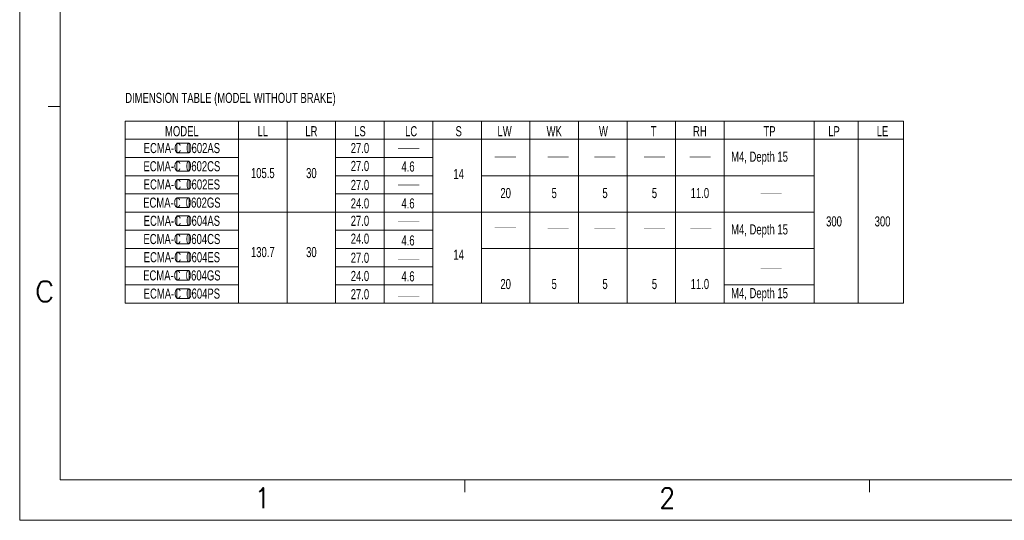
# Model space of a CAD drawing. Header units: millimetres. Extents: x -112 to 308, y 320 to 617.
# Tile 1 of 6: x -112 to 131, y 320 to 443. Entities that reach past the tile are written whole.
import ezdxf
from ezdxf.enums import TextEntityAlignment as Align

# ---------------------------------------------------------------- set-up
doc = ezdxf.new("R2010")
doc.units = ezdxf.units.MM
doc.header["$LTSCALE"] = 23.1
doc.layers.get('0').update_dxf_attribs({"linetype": 'CONTINUOUS'})
doc.styles.get("Standard").update_dxf_attribs({"font": 'txt', "width": 0.7})
doc.styles.add('TEXTSTYLE_0', font='txt.shx', dxfattribs={"width": 0.8})

msp = doc.modelspace()

# ---------------------------------------------------------------- linework, layer by layer
at = {"color": 7, "linetype": 'Continuous', "lineweight": 13}
for p, q in [((-112.34, 616.51), (-112.34, 319.51)), ((-102.34, 606.51), (-102.34, 329.51)), ((-102.34, 421.84), (-105.34, 421.84)), ((-86.27, 418.24), (-10.27, 418.24)), ((-58.27, 418.24), (-58.27, 373.24)), ((-46.27, 418.24), (-46.27, 373.24)), ((-34.27, 418.24), (-34.27, 373.24)), ((-22.27, 418.24), (-22.27, 373.24)), ((-10.27, 418.24), (-10.27, 373.24)), ((-10.27, 418.24), (13.73, 418.24)), ((1.73, 418.24), (1.73, 373.24)), ((13.73, 418.24), (13.73, 373.24)), ((13.73, 418.24), (25.73, 418.24)), ((25.73, 418.24), (25.73, 373.24)), ((25.73, 418.24), (106.07, 418.24)), ((37.73, 418.24), (37.73, 373.24)), ((49.73, 418.24), (49.73, 373.24)), ((61.73, 418.24), (61.73, 373.24)), ((83.95, 418.24), (83.95, 373.24)), ((94.87, 418.24), (94.87, 373.24)), ((-86.27, 413.74), (13.73, 413.74)), ((13.73, 413.74), (106.07, 413.74)), ((-86.27, 409.24), (-58.27, 409.24)), ((-34.27, 409.24), (-10.27, 409.24)), ((-86.27, 404.74), (-58.27, 404.74)), ((-34.27, 404.74), (-10.27, 404.74)), ((1.73, 404.74), (13.73, 404.74)), ((13.73, 404.74), (83.95, 404.74)), ((-86.27, 400.24), (-58.27, 400.24)), ((-34.27, 400.24), (-10.27, 400.24)), ((-86.27, 395.74), (13.73, 395.74)), ((13.73, 395.74), (83.95, 395.74)), ((-86.27, 391.24), (-58.27, 391.24)), ((-34.27, 391.24), (-10.27, 391.24)), ((-86.27, 386.74), (-58.27, 386.74)), ((-34.27, 386.74), (-10.27, 386.74)), ((1.73, 386.74), (13.73, 386.74)), ((13.73, 386.74), (83.95, 386.74)), ((-86.27, 382.24), (-58.27, 382.24)), ((-34.27, 382.24), (-10.27, 382.24)), ((-86.27, 377.74), (-58.27, 377.74)), ((-34.27, 377.74), (-10.27, 377.74)), ((61.73, 377.74), (83.95, 377.74)), ((-86.27, 373.24), (13.73, 373.24)), ((13.73, 373.24), (106.07, 373.24)), ((297.66, 329.51), (-102.34, 329.51)), ((-2.34, 329.51), (-2.34, 326.51)), ((97.66, 329.51), (97.66, 326.51)), ((-112.34, 319.51), (307.66, 319.51))]:
    msp.add_line(p, q, dxfattribs=at)
at = {"lineweight": 13}
for p, q in [((-86.27, 418.24), (-86.27, 373.24)), ((106.07, 418.24), (106.07, 373.24))]:
    msp.add_line(p, q, dxfattribs=at)
at = {"lineweight": 13, "flags": 128}
for points in [[(-73.54, 412.8), (-70.5, 412.8), (-70.5, 410.4), (-73.54, 410.4)], [(-73.54, 408.3), (-70.5, 408.3), (-70.5, 405.9), (-73.54, 405.9)], [(-73.54, 403.8), (-70.5, 403.8), (-70.5, 401.4), (-73.54, 401.4)], [(-73.54, 399.3), (-70.5, 399.3), (-70.5, 396.9), (-73.54, 396.9)], [(-73.54, 394.8), (-70.5, 394.8), (-70.5, 392.4), (-73.54, 392.4)], [(-73.54, 390.3), (-70.5, 390.3), (-70.5, 387.9), (-73.54, 387.9)], [(-73.54, 385.8), (-70.5, 385.8), (-70.5, 383.4), (-73.54, 383.4)], [(-73.54, 381.3), (-70.5, 381.3), (-70.5, 378.9), (-73.54, 378.9)], [(-73.54, 376.8), (-70.5, 376.8), (-70.5, 374.4), (-73.54, 374.4)]]:
    msp.add_lwpolyline(points, close=True, dxfattribs=at)
at = {"color": 7, "linetype": 'Continuous', "lineweight": 13, "const_width": 0.1}
for points in [[(-18.84, 411.43), (-13.63, 411.43)], [(5.06, 409.37), (10.27, 409.37)], [(18.11, 409.37), (23.32, 409.37)], [(29.65, 409.37), (34.86, 409.37)], [(41.88, 409.37), (47.09, 409.37)], [(53.18, 409.37), (58.39, 409.37)], [(-18.84, 402.44), (-13.63, 402.44)], [(70.75, 400.45), (75.96, 400.45)], [(-18.84, 393.52), (-13.63, 393.52)], [(5.06, 391.9), (10.27, 391.9)], [(18.11, 391.62), (23.32, 391.62)], [(29.65, 391.62), (34.86, 391.62)], [(41.88, 391.62), (47.09, 391.62)], [(53.37, 391.62), (58.58, 391.62)], [(-18.84, 383.95), (-13.63, 383.95)], [(70.75, 381.79), (75.96, 381.79)], [(-18.84, 374.94), (-13.63, 374.94)]]:
    msp.add_lwpolyline(points, dxfattribs=at)

# ---------------------------------------------------------------- texts
at = {"color": 7, "linetype": 'Continuous', "lineweight": 13, "width": 0.7}
msp.add_text('DIMENSION TABLE (MODEL WITHOUT BRAKE)', height=2.5, dxfattribs=at).set_placement((-86.27, 422.73))
for s, p in [('MODEL', (-72.27, 414.49)), ('LL', (-52.27, 414.49)), ('LR', (-40.27, 414.49)), ('LS', (-28.27, 414.49)), ('LC', (-15.62, 414.49)), ('S', (-3.87, 414.49)), ('LW', (7.47, 414.49)), ('WK', (19.73, 414.49)), ('W', (31.9, 414.49)), ('T', (44.32, 414.49)), ('RH', (55.73, 414.49)), ('TP', (72.94, 414.49)), ('LP', (88.87, 414.49)), ('LE', (100.87, 414.49)), ('ECMA-C  0602AS', (-72.27, 410.33)), ('27.0', (-28.27, 410.33)), ('ECMA-C  0602CS', (-72.27, 405.83)), ('105.5', (-52.27, 404.14)), ('30', (-40.27, 404.14)), ('27.0', (-28.27, 405.89)), ('4.6', (-16.39, 405.76)), ('14', (-3.87, 403.92)), ('ECMA-C  0602ES', (-72.27, 401.33)), ('27.0', (-28.27, 401.19)), ('20', (7.74, 399.2)), ('5', (19.73, 399.2)), ('5', (32.3, 399.2)), ('5', (44.5, 399.2)), ('11.0', (55.73, 399.2)), ('ECMA-C  0602GS', (-72.27, 396.83)), ('24.0', (-28.27, 396.64)), ('4.6', (-16.39, 396.64)), ('ECMA-C  0604AS', (-72.27, 392.33)), ('27.0', (-28.27, 392.33)), ('300', (88.87, 392.19)), ('300', (100.87, 392.19)), ('ECMA-C  0604CS', (-72.27, 387.83)), ('24.0', (-28.27, 387.92)), ('4.6', (-16.39, 387.48)), ('130.7', (-52.27, 384.6)), ('30', (-40.27, 384.6)), ('ECMA-C  0604ES', (-72.27, 383.33)), ('27.0', (-28.27, 383.19)), ('14', (-3.87, 383.94)), ('ECMA-C  0604GS', (-72.27, 378.83)), ('24.0', (-28.27, 378.69)), ('4.6', (-16.39, 378.6)), ('20', (7.74, 376.7)), ('5', (19.73, 376.7)), ('5', (32.3, 376.7)), ('5', (44.5, 376.7)), ('11.0', (55.73, 376.7)), ('ECMA-C  0604PS', (-72.27, 374.33)), ('27.0', (-28.27, 374.18))]:
    msp.add_text(s, height=2.5, dxfattribs=at).set_placement(p, align=Align.CENTER)
at = {"color": 7, "linetype": 'Continuous', "lineweight": 13, "style": 'TEXTSTYLE_0'}
for s, width, p, p2 in [('C', 1.511152, (-108.69, 373.61), (-103.65, 373.61)), ('1', 2.330855, (-54.28, 322.52), (-50.4, 322.52)), ('2', 1.165428, (45.72, 322.52), (49.6, 322.52))]:
    msp.add_text(s, height=5, dxfattribs=dict(at, width=width)).set_placement(p, p2, align=Align.FIT)
at = {"lineweight": 13, "char_height": 2.5, "width": 24.7273, "attachment_point": 1}
for insert in [(63.44, 410.7), (63.44, 392.7), (63.44, 376.95)]:
    msp.add_mtext('M4, Depth 15', dxfattribs=dict(at, insert=insert))

doc.saveas('drawing.dxf')
